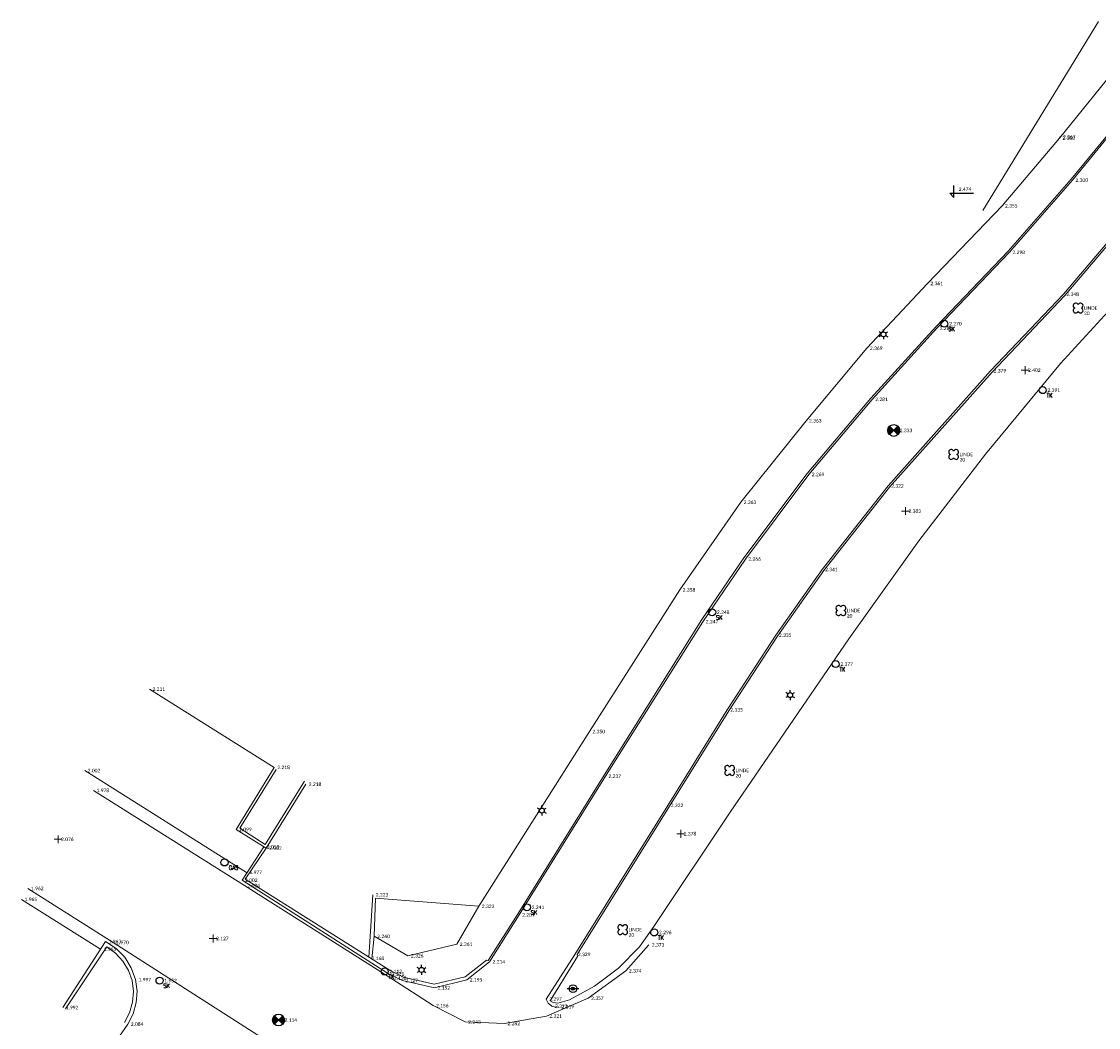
# Model space of a CAD drawing. Header units: metres. Extents: x 152089 to 154194, y 463573 to 464275.
# Tile 31 of 35: x 153905 to 153959, y 463974 to 464025. Entities that reach past the tile are written whole.
import ezdxf
from ezdxf.lldxf.tags import DXFTag

# ---------------------------------------------------------------- set-up
doc = ezdxf.new("R2010")
doc.units = ezdxf.units.M
doc.header["$MEASUREMENT"] = 0
for name, color, linetype, lineweight, true_color in [('B-ME-AL-HOOGTELABEL_HOOGTEMERK-S', 1, 'Continuous', 0, 0xff0000), ('B-ME-AM-AS-G', 2, 'Continuous', 0, 0xffff00), ('B-ME-VH-GOOT-G', 230, 'Continuous', 0, 0xff007f), ('B-ME-VH-KANTOPSLUITING_OPSLUITBAND_100X200-G', 7, 'VH-OPSLUITBAND_100X200', 0, 0xff7fbf), ('B-ME-VH-KANTOPSLUITING_TROTTOIRBAND_130 150-G', 7, 'VH-TROTTOIRBAND_130-150', 0, 0xff7fdf), ('B-ME-VH-KANTOPSLUITING_TROTTOIRBAND_180 200-G', 7, 'VH-TROTTOIRBAND_180-200', 0, 0xff7fff), ('B-ME-VH-VERHARDING_KLINKERS-G', 40, 'Continuous', 0, 0xffbf00)]:
    doc.layers.add(name, color=color, linetype=linetype, lineweight=lineweight, true_color=true_color)
for name, color, linetype in [('B-ME-AL-HOOGTELABEL_VLOERPEIL-S', 2, 'Continuous'), ('B-ME-GR-BOOM-S', 100, 'Continuous'), ('B-ME-IE-MEUBILAIR_LICHTMAST-S', 1, 'Continuous'), ('B-ME-IE-MEUBILAIR_STRAATKOLK-S', 1, 'Continuous'), ('B-ME-IE-MEUBILAIR_TROTTOIRKOLK-S', 1, 'Continuous'), ('B-ME-IE-MEUBILAIR_VERKEERSBORD-S', 1, 'Continuous'), ('B-ME-KL-GAS_AFSLUITER-S', 1, 'Continuous'), ('B-ME-RI-PUT-S', 1, 'Continuous')]:
    doc.layers.add(name, color=color, linetype=linetype)
for name, color, linetype, lineweight in [('B-ME-OG-BEBOUWING_HOOFDGEBOUW-G', 10, 'Continuous', 18), ('B-ME-VH-VERHARDING_ASFALT-G', 2, 'Continuous', 18), ('B-ME-VH-VERHARDING_TEGEL-G', 24, 'Continuous', 18)]:
    doc.layers.add(name, color=color, linetype=linetype, lineweight=lineweight)
doc.styles.add('18_100', font='romans', dxfattribs={"width": 0.8, "height": 0.18})
doc.styles.add('18_200', font='romans', dxfattribs={"width": 0.8, "height": 0.36})
doc.styles.add('SLK', font='calibri.ttf', dxfattribs={"height": 0.3})
tags = doc.linetypes.add('VH-OPSLUITBAND_100X200', pattern=[16, 8, -2, 4, -2]).pattern_tags.tags
tags[10:11] = [DXFTag(74, 4), DXFTag(75, 0), DXFTag(340, '0'), DXFTag(46, 1.0), DXFTag(50, 0.0), DXFTag(44, 0.0), DXFTag(45, 0.0)]
tags[8:9] = [DXFTag(74, 4), DXFTag(75, 0), DXFTag(340, '0'), DXFTag(46, 1.0), DXFTag(50, 0.0), DXFTag(44, 0.0), DXFTag(45, 0.0)]
tags[6:7] = [DXFTag(74, 4), DXFTag(75, 0), DXFTag(340, '0'), DXFTag(46, 1.0), DXFTag(50, 0.0), DXFTag(44, 0.0), DXFTag(45, 0.0)]
tags[4:5] = [DXFTag(74, 4), DXFTag(75, 0), DXFTag(340, '0'), DXFTag(46, 1.0), DXFTag(50, 0.0), DXFTag(44, 0.0), DXFTag(45, 0.0)]
tags = doc.linetypes.add('VH-TROTTOIRBAND_130-150', pattern=[15, 5, -2, 2, -2, 2, -2]).pattern_tags.tags
tags[14:15] = [DXFTag(74, 4), DXFTag(75, 0), DXFTag(340, '0'), DXFTag(46, 1.0), DXFTag(50, 0.0), DXFTag(44, 0.0), DXFTag(45, 0.0)]
tags[12:13] = [DXFTag(74, 4), DXFTag(75, 0), DXFTag(340, '0'), DXFTag(46, 1.0), DXFTag(50, 0.0), DXFTag(44, 0.0), DXFTag(45, 0.0)]
tags[10:11] = [DXFTag(74, 4), DXFTag(75, 0), DXFTag(340, '0'), DXFTag(46, 1.0), DXFTag(50, 0.0), DXFTag(44, 0.0), DXFTag(45, 0.0)]
tags[8:9] = [DXFTag(74, 4), DXFTag(75, 0), DXFTag(340, '0'), DXFTag(46, 1.0), DXFTag(50, 0.0), DXFTag(44, 0.0), DXFTag(45, 0.0)]
tags[6:7] = [DXFTag(74, 4), DXFTag(75, 0), DXFTag(340, '0'), DXFTag(46, 1.0), DXFTag(50, 0.0), DXFTag(44, 0.0), DXFTag(45, 0.0)]
tags[4:5] = [DXFTag(74, 4), DXFTag(75, 0), DXFTag(340, '0'), DXFTag(46, 1.0), DXFTag(50, 0.0), DXFTag(44, 0.0), DXFTag(45, 0.0)]
tags = doc.linetypes.add('VH-TROTTOIRBAND_180-200', pattern=[20, 10, -2, 2, -2, 2, -2]).pattern_tags.tags
tags[14:15] = [DXFTag(74, 4), DXFTag(75, 0), DXFTag(340, '0'), DXFTag(46, 1.0), DXFTag(50, 0.0), DXFTag(44, 0.0), DXFTag(45, 0.0)]
tags[12:13] = [DXFTag(74, 4), DXFTag(75, 0), DXFTag(340, '0'), DXFTag(46, 1.0), DXFTag(50, 0.0), DXFTag(44, 0.0), DXFTag(45, 0.0)]
tags[10:11] = [DXFTag(74, 4), DXFTag(75, 0), DXFTag(340, '0'), DXFTag(46, 1.0), DXFTag(50, 0.0), DXFTag(44, 0.0), DXFTag(45, 0.0)]
tags[8:9] = [DXFTag(74, 4), DXFTag(75, 0), DXFTag(340, '0'), DXFTag(46, 1.0), DXFTag(50, 0.0), DXFTag(44, 0.0), DXFTag(45, 0.0)]
tags[6:7] = [DXFTag(74, 4), DXFTag(75, 0), DXFTag(340, '0'), DXFTag(46, 1.0), DXFTag(50, 0.0), DXFTag(44, 0.0), DXFTag(45, 0.0)]
tags[4:5] = [DXFTag(74, 4), DXFTag(75, 0), DXFTag(340, '0'), DXFTag(46, 1.0), DXFTag(50, 0.0), DXFTag(44, 0.0), DXFTag(45, 0.0)]

# ---------------------------------------------------------------- blocks, each defined once
blk = doc.blocks.new('STRAATKOLK')
at = {"ltscale": 2}
blk.add_ellipse((0, 0), major_axis=(-0.127, 0.127), ratio=1, start_param=3.926991, end_param=10.210176, dxfattribs=at)
at = {"ltscale": 2, "style": '18_100', "width": 0.8}
blk.add_text('SK', height=0.216, dxfattribs=at).set_placement((0.193, -0.375))
at = {"style": '18_200', "width": 0.8}
blk.add_attdef('HOOGTE', (0.29, 0.211), '', height=0.25, dxfattribs=at)
blk = doc.blocks.new('TROTTOIRKOLK')
at = {"ltscale": 2}
blk.add_ellipse((0, 0), major_axis=(-0.127, 0.127), ratio=1, start_param=3.926991, end_param=10.210176, dxfattribs=at)
at = {"ltscale": 2, "style": '18_100', "width": 0.8}
blk.add_text('TK', height=0.216, dxfattribs=at).set_placement((0.193, -0.375))
at = {"style": '18_200', "width": 0.8}
blk.add_attdef('HOOGTE', (0.214, 0.179), '', height=0.25, dxfattribs=at)
blk = doc.blocks.new('gasafsluiter')
at = {"ltscale": 2}
blk.add_ellipse((0, 0), major_axis=(-0.181, 0), ratio=1, start_param=3.926991, end_param=10.210176, dxfattribs=at)
at = {"ltscale": 2, "style": '18_200', "width": 0.8}
blk.add_text('GAS', height=0.2178, dxfattribs=at).set_placement((0.219, -0.382))
at = {"style": '18_200', "width": 0.8}
blk.add_attdef('HOOGTE', (0.266, 0.126), '', height=0.25, dxfattribs=at)
blk = doc.blocks.new('hoogtemaat')
at = {"color": 0, "linetype": 'ByBlock'}
for points in [[(-0.2, 0, 0), (0.2, 0, 0)], [(0, -0.2, 0), (0, 0.2, 0)]]:
    blk.add_polyline3d(points, dxfattribs=at)
at = {"style": '18_200', "width": 0.8}
blk.add_attdef('HOOGTE', (0.247, 0.263), '', height=0.25, dxfattribs=at)
blk = doc.blocks.new('put')
at = {"color": 0, "ltscale": 0.5}
for p, q in [((-0.3, 0), (0, 0)), ((-0.299, 0.028), (-0.028, 0.027)), ((-0.295, 0.055), (-0.055, 0.055)), ((-0.289, 0.083), (-0.083, 0.082)), ((-0.279, 0.11), (-0.11, 0.11)), ((-0.267, 0.137), (-0.138, 0.137)), ((-0.267, 0.137), (-0.138, 0.137)), ((-0.251, 0.165), (-0.165, 0.165)), ((-0.23, 0.192), (-0.192, 0.192)), ((0, 0), (0.3, 0)), ((0.027, 0.027), (0.298, 0.027)), ((0.055, 0.055), (0.295, 0.055)), ((0.082, 0.082), (0.288, 0.082)), ((0.11, 0.11), (0.279, 0.109)), ((0.137, 0.137), (0.267, 0.137)), ((0.165, 0.164), (0.251, 0.164)), ((0.192, 0.192), (0.23, 0.192)), ((-0.299, -0.027), (-0.027, -0.027)), ((-0.295, -0.055), (-0.055, -0.055)), ((-0.289, -0.082), (-0.082, -0.082)), ((-0.28, -0.109), (-0.11, -0.11)), ((-0.267, -0.137), (-0.137, -0.137)), ((-0.251, -0.164), (-0.165, -0.164)), ((-0.231, -0.192), (-0.192, -0.192)), ((0.027, -0.027), (0.298, -0.028)), ((0.054, -0.055), (0.295, -0.055)), ((0.082, -0.082), (0.288, -0.083)), ((0.109, -0.11), (0.279, -0.11)), ((0.137, -0.137), (0.267, -0.137)), ((0.164, -0.165), (0.251, -0.165)), ((0.191, -0.192), (0.23, -0.192))]:
    blk.add_line(p, q, dxfattribs=at)
at = {"ltscale": 0.5}
for p, q in [((0.212, 0.212), (-0.213, -0.212)), ((-0.212, 0.212), (0.212, -0.213))]:
    blk.add_line(p, q, dxfattribs=at)
blk.add_ellipse((0, 0), major_axis=(-0.212, 0.212), ratio=1, start_param=3.926991, end_param=10.210176, dxfattribs=at)
at = {"style": '18_200', "width": 0.8}
blk.add_attdef('HOOGTE', (0.402, 0.261), '', height=0.25, dxfattribs=at)
blk = doc.blocks.new('verkeersbord')
blk.add_line((-0.3, 0), (0.3, 0))
for radius in [0.2, 0.0745]:
    blk.add_circle((0, 0), radius)
at = {"style": '18_200', "width": 0.8}
blk.add_attdef('HOOGTE', (0.245, 0.178), '', height=0.25, dxfattribs=at)
blk = doc.blocks.new('boom')
for centre, major_axis, start_param, end_param in [((-0.122, 0.122), (-0.0916, 0.0916), 4.266828, 8.299543), ((0.122, 0.122), (0.0916, 0.0916), 4.266828, 8.299543), ((-0.122, -0.122), (0.0916, 0.0916), 1.125235, 5.15795), ((0.122, -0.122), (-0.0916, 0.0916), 1.125235, 5.15795)]:
    blk.add_ellipse(centre, major_axis=major_axis, ratio=1, start_param=start_param, end_param=end_param)
at = {"style": '18_200', "width": 0.8}
blk.add_attdef('HOOGTE', (0.314, 0.12), '', height=0.25, dxfattribs=at)
blk = doc.blocks.new('LICHTMAST')
at = {"ltscale": 0.1}
for p, q in [((-0.11, 0.063), (-0.219, 0.127)), ((0, 0.127), (0, 0.253)), ((0.11, 0.063), (0.219, 0.127)), ((-0.11, -0.063), (-0.219, -0.127)), ((0, -0.127), (0, -0.253)), ((0.11, -0.063), (0.219, -0.127))]:
    blk.add_line(p, q, dxfattribs=at)
blk.add_circle((0, 0), 0.127, dxfattribs=at)
at = {"style": '18_200', "width": 0.8}
blk.add_attdef('HOOGTE', (0.247, 0.242), '', height=0.25, dxfattribs=at)
blk = doc.blocks.new('vloerpeil')
for points in [[(0, -0.427), (0, 0.192)], [(0, -0.427), (-0.211, -0.213), (0, -0.213)]]:
    blk.add_lwpolyline(points)
at = {"color": 0, "linetype": 'ByBlock'}
blk.add_polyline3d([(-0.211, -0.213, 0), (0.989, -0.213, 0)], dxfattribs=at)
at = {"style": '18_200', "width": 0.8}
blk.add_attdef('HOOGTE', (0.263, -0.008), '', height=0.25, dxfattribs=at)

msp = doc.modelspace()

# ---------------------------------------------------------------- linework, layer by layer
at = {"layer": 'B-ME-OG-BEBOUWING_HOOFDGEBOUW-G', "linetype": 'Continuous'}
msp.add_line((153959.306, 464025.029), (153953.43, 464015.416), dxfattribs=at)
at = {"layer": 'B-ME-VH-GOOT-G', "linetype": 'Continuous'}
msp.add_line((153904.502, 463980.351), (153908.527, 463977.817), dxfattribs=at)
msp.add_lwpolyline([(153907.718, 463986.905), (153915.947, 463981.725), (153915.971, 463981.71)], dxfattribs=at)
at = {"layer": 'B-ME-VH-KANTOPSLUITING_OPSLUITBAND_100X200-G'}
msp.add_line((153940.503, 463989.94), (153937.473, 463985.092), dxfattribs=at)
at = {"layer": 'B-ME-VH-KANTOPSLUITING_OPSLUITBAND_100X200-G', "linetype": 'Continuous'}
for points in [[(153960.978, 464020.698), (153957.912, 464017.013), (153954.71, 464013.348), (153951.026, 464009.493), (153947.714, 464005.862), (153944.486, 464002.03), (153941.263, 463997.726), (153939.12, 463994.602), (153934.154, 463986.677), (153929.77, 463979.624), (153928.256, 463977.246)], [(153940.503, 463989.94), (153942.977, 463993.745), (153945.322, 463997.081), (153948.679, 464001.33), (153953.89, 464007.187), (153957.593, 464011.082), (153964.09, 464018.713)], [(153932.79, 463977.439), (153932.776, 463977.546), (153937.473, 463985.092)]]:
    msp.add_lwpolyline(points, dxfattribs=at)
at = {"layer": 'B-ME-VH-KANTOPSLUITING_TROTTOIRBAND_130 150-G', "linetype": 'Continuous'}
for points in [[(153918.899, 463986.368), (153916.899, 463983.149), (153915.608, 463983.966), (153917.465, 463986.965)], [(153923.262, 463976.724), (153915.889, 463981.382), (153916.953, 463982.962)], [(153927.773, 463979.996), (153922.518, 463980.408), (153922.453, 463978.468), (153922.324, 463977.316)]]:
    msp.add_lwpolyline(points, dxfattribs=at)
at = {"layer": 'B-ME-VH-KANTOPSLUITING_TROTTOIRBAND_180 200-G', "linetype": 'Continuous'}
for points in [[(153965.548, 464016.445), (153960.92, 464011.484), (153957.376, 464007.618), (153953.557, 464003.003), (153950.168, 463998.604), (153946.604, 463993.611), (153940.56, 463984.794), (153936.683, 463978.973), (153935.948, 463977.935), (153934.889, 463976.848), (153933.663, 463975.932), (153932.392, 463975.241), (153931.799, 463975.074), (153931.558, 463975.093), (153931.405, 463975.183), (153932.79, 463977.439)], [(153906.731, 463974.77), (153908.84, 463977.935), (153909.289, 463977.615), (153909.664, 463977.21), (153909.947, 463976.737), (153910.129, 463976.217), (153910.2, 463975.665), (153910.156, 463975.11), (153909.999, 463974.576), (153909.735, 463974.085)], [(153928.256, 463977.246), (153928.165, 463977.262), (153927.076, 463976.405), (153925.505, 463976.031), (153923.937, 463976.389), (153923.262, 463976.724)]]:
    msp.add_lwpolyline(points, dxfattribs=at)
at = {"layer": 'B-ME-VH-VERHARDING_ASFALT-G', "linetype": 'Continuous'}
for points in [[(153908.167, 463985.897), (153915.848, 463981.053), (153923.298, 463976.335), (153925.441, 463974.941), (153927.079, 463974.108), (153929.077, 463974.035), (153931.209, 463974.409), (153933.336, 463975.32), (153935.256, 463976.715), (153936.425, 463978.032)], [(153904.83, 463980.906), (153909.168, 463978.156), (153917.37, 463972.903)]]:
    msp.add_lwpolyline(points, dxfattribs=at)
at = {"layer": 'B-ME-VH-VERHARDING_KLINKERS-G', "linetype": 'Continuous'}
msp.add_line((153922.171, 463977.413), (153922.376, 463980.586), dxfattribs=at)
for points in [[(153918.965, 463986.209), (153916.953, 463982.962), (153915.422, 463983.909), (153917.365, 463987.068), (153911.014, 463991.053)], [(153915.721, 463981.328), (153916.832, 463983.025), (153916.838, 463983.033)], [(153906.601, 463974.843), (153908.777, 463978.204), (153909.309, 463977.856), (153909.753, 463977.402), (153910.089, 463976.862), (153910.301, 463976.264), (153910.378, 463975.68), (153910.337, 463975.092), (153910.179, 463974.525), (153909.912, 463974), (153909.329, 463973.158)]]:
    msp.add_lwpolyline(points, dxfattribs=at)
at = {"layer": 'B-ME-VH-VERHARDING_TEGEL-G', "linetype": 'Continuous'}
for points in [[(153960.566, 464023.089), (153957.318, 464019.097), (153954.397, 464015.649), (153950.607, 464011.7), (153947.524, 464008.402), (153944.423, 464004.711), (153941.101, 464000.564), (153937.997, 463996.102), (153933.408, 463988.89), (153927.773, 463979.996), (153926.651, 463978.071), (153924.165, 463977.479), (153922.453, 463978.468)], [(153961.05, 464020.711), (153957.984, 464016.956), (153954.775, 464013.282), (153951.075, 464009.415), (153947.795, 464005.798), (153944.566, 464001.979), (153941.336, 463997.673), (153939.168, 463994.481), (153934.217, 463986.619), (153929.824, 463979.556), (153928.319, 463977.177), (153927.159, 463976.257), (153925.519, 463975.844), (153923.888, 463976.222), (153923.182, 463976.564), (153915.721, 463981.328)], [(153931.828, 463974.884), (153931.659, 463974.869), (153931.496, 463974.911), (153931.305, 463975.058), (153931.204, 463975.277), (153932.66, 463977.549), (153937.386, 463985.134), (153940.418, 463989.994), (153942.894, 463993.801), (153945.242, 463997.141), (153948.603, 464001.394), (153953.817, 464007.255), (153957.519, 464011.149), (153964.014, 464018.778)]]:
    msp.add_lwpolyline(points, dxfattribs=at)
at = {"layer": 'B-ME-VH-VERHARDING_TEGEL-G'}
msp.add_point((153957.348, 464019.155), dxfattribs=at)

# ---------------------------------------------------------------- block references
at = {"layer": 'B-ME-AL-HOOGTELABEL_HOOGTEMERK-S'}
for p in [(153955.571, 464007.288), (153949.486, 464000.114), (153938.046, 463983.688)]:
    msp.add_blockref('hoogtemaat', p, dxfattribs=at)
at = {"layer": 'B-ME-AL-HOOGTELABEL_VLOERPEIL-S'}
msp.add_blockref('vloerpeil', (153951.954, 464016.498), dxfattribs=at)
at = {"layer": 'B-ME-AM-AS-G'}
for p in [(153906.362, 463983.406), (153914.251, 463978.359)]:
    msp.add_blockref('hoogtemaat', p, dxfattribs=at)
at = {"layer": 'B-ME-GR-BOOM-S'}
for p in [(153958.27, 464010.446), (153951.936, 464002.996), (153946.198, 463995.052), (153940.535, 463986.913), (153935.095, 463978.808)]:
    msp.add_blockref('boom', p, dxfattribs=at)
at = {"layer": 'B-ME-IE-MEUBILAIR_LICHTMAST-S'}
for p in [(153948.366, 464009.107), (153943.612, 463990.744), (153930.974, 463984.871), (153924.861, 463976.757)]:
    msp.add_blockref('LICHTMAST', p, dxfattribs=at)
at = {"layer": 'B-ME-IE-MEUBILAIR_STRAATKOLK-S'}
for p in [(153951.466, 464009.649), (153939.647, 463994.962), (153930.222, 463979.946), (153911.524, 463976.215)]:
    msp.add_blockref('STRAATKOLK', p, dxfattribs=at)
at = {"layer": 'B-ME-IE-MEUBILAIR_TROTTOIRKOLK-S'}
for p in [(153956.469, 464006.27), (153945.931, 463992.325), (153936.699, 463978.666), (153922.981, 463976.68)]:
    msp.add_blockref('TROTTOIRKOLK', p, dxfattribs=at)
at = {"layer": 'B-ME-IE-MEUBILAIR_VERKEERSBORD-S'}
msp.add_blockref('verkeersbord', (153932.565, 463975.806), dxfattribs=at)
at = {"layer": 'B-ME-KL-GAS_AFSLUITER-S'}
msp.add_blockref('gasafsluiter', (153914.831, 463982.232), dxfattribs=at)
at = {"layer": 'B-ME-RI-PUT-S'}
for p in [(153948.888, 464004.216), (153948.888, 464004.216), (153917.581, 463974.207)]:
    msp.add_blockref('put', p, dxfattribs=at)

# ---------------------------------------------------------------- texts
at = {"layer": 'B-ME-AL-HOOGTELABEL_HOOGTEMERK-S', "style": 'SLK'}
for s, p in [('2.402', (153955.721, 464007.198)), ('2.383', (153949.636, 464000.024)), ('2.378', (153938.196, 463983.598))]:
    msp.add_text(s, height=0.18, dxfattribs=at).set_placement(p)
at = {"layer": 'B-ME-AL-HOOGTELABEL_VLOERPEIL-S', "style": 'SLK'}
msp.add_text('2.474', height=0.18, dxfattribs=at).set_placement((153952.194, 464016.408))
at = {"layer": 'B-ME-AM-AS-G', "style": 'SLK'}
for s, p in [('2.076', (153906.512, 463983.316)), ('2.127', (153914.401, 463978.269))]:
    msp.add_text(s, height=0.18, dxfattribs=at).set_placement(p)
at = {"layer": 'B-ME-GR-BOOM-S', "style": 'SLK'}
for s, p in [('20', (153958.57, 464010.086)), ('LINDE', (153958.57, 464010.356)), ('20', (153952.236, 464002.636)), ('LINDE', (153952.236, 464002.906)), ('LINDE', (153946.498, 463994.962)), ('20', (153946.498, 463994.692)), ('20', (153940.835, 463986.553)), ('LINDE', (153940.835, 463986.823)), ('20', (153935.395, 463978.448)), ('LINDE', (153935.395, 463978.718))]:
    msp.add_text(s, height=0.18, dxfattribs=at).set_placement(p)
at = {"layer": 'B-ME-IE-MEUBILAIR_STRAATKOLK-S', "style": 'SLK'}
for s, p in [('2.270', (153951.706, 464009.559)), ('2.248', (153939.887, 463994.872)), ('2.241', (153930.462, 463979.856)), ('1.952', (153911.764, 463976.125))]:
    msp.add_text(s, height=0.18, dxfattribs=at).set_placement(p)
at = {"layer": 'B-ME-IE-MEUBILAIR_TROTTOIRKOLK-S', "style": 'SLK'}
for s, p in [('2.391', (153956.709, 464006.18)), ('2.377', (153946.171, 463992.235)), ('2.296', (153936.939, 463978.576)), ('2.112', (153923.221, 463976.59))]:
    msp.add_text(s, height=0.18, dxfattribs=at).set_placement(p)
at = {"layer": 'B-ME-RI-PUT-S', "style": 'SLK'}
for s, p in [('2.333', (153949.188, 464004.126)), ('2.333', (153949.188, 464004.126)), ('2.114', (153917.881, 463974.117))]:
    msp.add_text(s, height=0.18, dxfattribs=at).set_placement(p)
at = {"layer": 'B-ME-VH-GOOT-G', "style": 'SLK'}
for s, p in [('2.002', (153907.868, 463986.815)), ('1.977', (153916.097, 463981.635)), ('1.965', (153904.652, 463980.261)), ('1.965', (153908.68, 463977.725))]:
    msp.add_text(s, height=0.18, dxfattribs=at).set_placement(p)
at = {"layer": 'B-ME-VH-VERHARDING_ASFALT-G', "style": 'SLK'}
for s, p in [('1.978', (153908.317, 463985.807)), ('1.962', (153904.98, 463980.816)), ('2.024', (153915.998, 463980.963)), ('1.970', (153909.318, 463978.066)), ('2.373', (153936.575, 463977.942)), ('2.138', (153923.448, 463976.245)), ('2.374', (153935.406, 463976.625)), ('2.357', (153933.486, 463975.23)), ('2.156', (153925.591, 463974.851)), ('2.243', (153927.229, 463974.018)), ('2.282', (153929.227, 463973.945)), ('2.321', (153931.359, 463974.319))]:
    msp.add_text(s, height=0.18, dxfattribs=at).set_placement(p)
at = {"layer": 'B-ME-VH-VERHARDING_KLINKERS-G', "style": 'SLK'}
for s, p in [('2.211', (153911.164, 463990.963)), ('2.218', (153917.515, 463986.978)), ('2.218', (153919.115, 463986.119)), ('2.099', (153915.572, 463983.819)), ('2.053', (153916.982, 463982.935)), ('2.082', (153917.103, 463982.872)), ('2.223', (153922.526, 463980.496)), ('1.963', (153908.927, 463978.114)), ('2.168', (153922.317, 463977.257)), ('1.997', (153910.451, 463976.174)), ('1.992', (153906.751, 463974.753)), ('2.084', (153910.062, 463973.91))]:
    msp.add_text(s, height=0.18, dxfattribs=at).set_placement(p)
at = {"layer": 'B-ME-VH-VERHARDING_TEGEL-G', "style": 'SLK'}
for s, p in [('2.380', (153957.468, 464019.007)), ('2.367', (153957.498, 464019.065)), ('2.300', (153958.134, 464016.866)), ('2.355', (153954.547, 464015.559)), ('2.298', (153954.925, 464013.192)), ('2.361', (153950.757, 464011.61)), ('2.348', (153957.669, 464011.059)), ('2.288', (153951.225, 464009.325)), ('2.369', (153947.674, 464008.312)), ('2.379', (153953.967, 464007.165)), ('2.281', (153947.945, 464005.708)), ('2.363', (153944.573, 464004.621)), ('2.269', (153944.716, 464001.889)), ('2.322', (153948.753, 464001.304)), ('2.363', (153941.251, 464000.474)), ('2.266', (153941.486, 463997.583)), ('2.341', (153945.392, 463997.051)), ('2.358', (153938.147, 463996.012)), ('2.247', (153939.318, 463994.391)), ('2.335', (153943.044, 463993.711)), ('2.335', (153940.568, 463989.904)), ('2.350', (153933.558, 463988.8)), ('2.237', (153934.367, 463986.529)), ('2.322', (153937.536, 463985.044)), ('2.002', (153915.871, 463981.238)), ('2.323', (153927.923, 463979.906)), ('2.209', (153929.974, 463979.466)), ('2.240', (153922.603, 463978.378)), ('2.361', (153926.801, 463977.981)), ('2.326', (153924.315, 463977.389)), ('2.329', (153932.81, 463977.459)), ('2.214', (153928.469, 463977.087)), ('2.121', (153923.332, 463976.474)), ('2.127', (153924.038, 463976.132)), ('2.195', (153927.309, 463976.167)), ('2.152', (153925.669, 463975.754)), ('2.297', (153931.354, 463975.187)), ('2.322', (153931.646, 463974.821)), ('2.319', (153931.978, 463974.794))]:
    msp.add_text(s, height=0.18, dxfattribs=at).set_placement(p)

doc.saveas('drawing.dxf')
